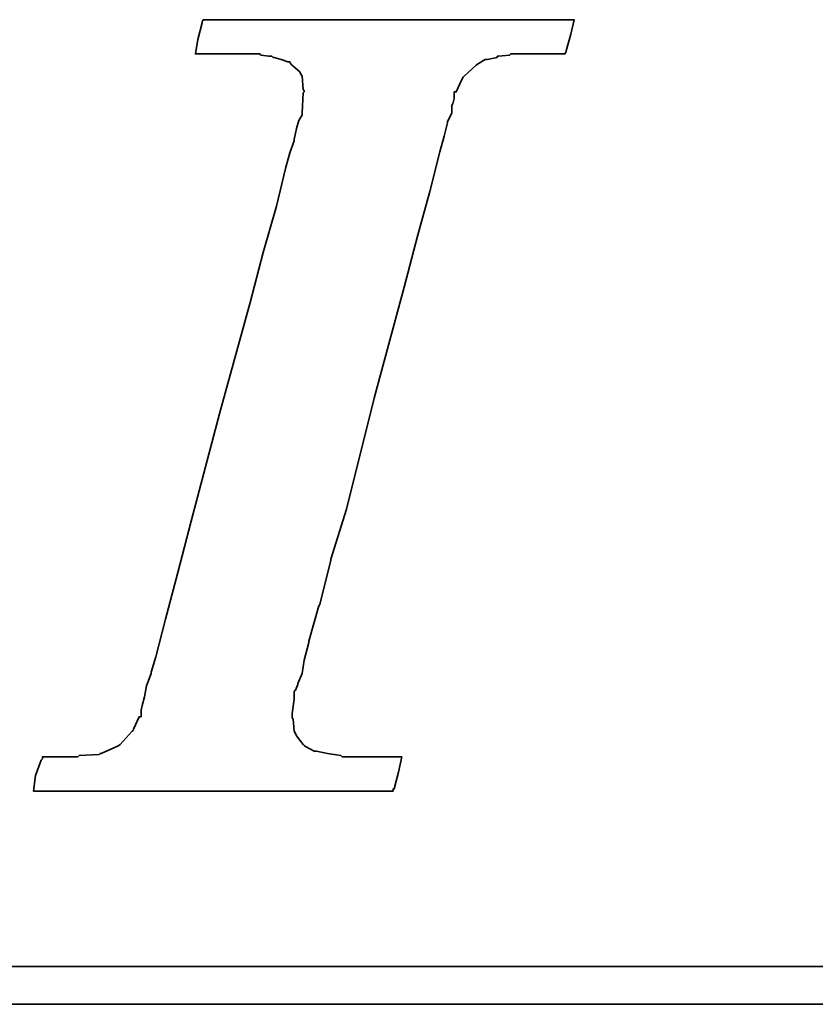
# Model space of a CAD drawing. Header units: inches. Extents: x -10 to 617, y 134 to 447.
# Tile 31 of 48: x 419.24 to 426.57, y 290.43 to 299.51. Entities that reach past the tile are written whole.
import ezdxf

# ---------------------------------------------------------------- set-up
doc = ezdxf.new("R2010")
doc.units = ezdxf.units.IN
doc.layers.add('DIM', color=4, linetype='Continuous')
doc.layers.add('layer 1', color=7, linetype='Continuous')

# ---------------------------------------------------------------- blocks, each defined once
blk = doc.blocks.new('TBI MOTION logo(完整正式版)')
at = {"layer": 'layer 1', "color": 22, "lineweight": 35}
for points, knots in [([(-40.59125, -7.94375), (-40.59125, -7.94375), (-40.97375, -7.94375), (-40.97375, -7.94375), (-40.97375, -7.94375), (-40.97375, -7.94375), (-41.38125, -7.94375), (-41.38125, -7.94375), (-41.38125, -7.94375), (-41.38125, -7.94375), (-41.54875, -7.94375), (-41.54875, -7.94375), (-41.54875, -7.94375), (-41.54875, -7.94375), (-41.59875, -7.94375), (-41.59875, -7.94375), (-41.59875, -7.94375), (-41.59875, -7.94375), (-41.88375, -7.94375), (-41.88375, -7.94375), (-41.88375, -7.94375), (-41.88375, -7.94375), (-41.90875, -7.91875), (-41.90875, -7.91875), (-41.90875, -7.91875), (-41.90875, -7.91875), (-42.19875, -7.87125), (-42.19875, -7.87125), (-42.19875, -7.87125), (-42.19875, -7.87125), (-42.43875, -7.82375), (-42.43875, -7.82375), (-42.43875, -7.82375), (-42.43875, -7.82375), (-42.45875, -7.82375), (-42.45875, -7.82375), (-42.45875, -7.82375), (-42.45875, -7.82375), (-42.48625, -7.82375), (-42.48625, -7.82375), (-42.48625, -7.82375), (-42.48625, -7.82375), (-42.67625, -7.72375), (-42.67625, -7.72375), (-42.67625, -7.72375), (-42.67625, -7.72375), (-42.70125, -7.70375), (-42.70125, -7.70375), (-42.70125, -7.70375), (-42.70125, -7.70375), (-42.72375, -7.67875), (-42.72375, -7.67875), (-42.72375, -7.67875), (-42.72375, -7.67875), (-42.86875, -7.48875), (-42.86875, -7.48875), (-42.86875, -7.48875), (-42.86875, -7.48875), (-42.89375, -7.43875), (-42.89375, -7.43875), (-42.89375, -7.43875), (-42.89375, -7.43875), (-42.91875, -7.38875), (-42.91875, -7.38875), (-42.91875, -7.38875), (-42.91875, -7.38875), (-42.93875, -7.12875), (-42.93875, -7.12875), (-42.93875, -7.12875), (-42.93875, -7.12875), (-42.96375, -7.10375), (-42.96375, -7.10375), (-42.96375, -7.10375), (-42.96375, -7.10375), (-42.96375, -7.05375), (-42.96375, -7.05375), (-42.96375, -7.05375), (-42.96375, -7.05375), (-42.96375, -7.00875), (-42.96375, -7.00875), (-42.96375, -7.00875), (-42.96375, -7.00875), (-42.91875, -6.69625), (-42.91875, -6.69625), (-42.91875, -6.69625), (-42.91875, -6.69625), (-42.91875, -6.62375), (-42.91875, -6.62375), (-42.91875, -6.62375), (-42.91875, -6.62375), (-42.91875, -6.59625), (-42.91875, -6.59625), (-42.91875, -6.59625), (-42.91875, -6.59625), (-42.91875, -6.57375), (-42.91875, -6.57375), (-42.91875, -6.57375), (-42.91875, -6.57375), (-42.91875, -6.52875), (-42.91875, -6.52875), (-42.91875, -6.52875), (-42.91875, -6.52875), (-42.89375, -6.50375), (-42.89375, -6.50375), (-42.89375, -6.50375), (-42.89375, -6.50375), (-42.84375, -6.38375), (-42.84375, -6.38375), (-42.84375, -6.38375), (-42.84375, -6.38375), (-42.84375, -6.35875), (-42.84375, -6.35875), (-42.84375, -6.35875), (-42.84375, -6.35875), (-42.74625, -6.14375), (-42.74625, -6.14375), (-42.74625, -6.14375), (-42.74625, -6.14375), (-42.70125, -5.85375), (-42.70125, -5.85375), (-42.70125, -5.85375), (-42.70125, -5.85375), (-42.60375, -5.47125), (-42.60375, -5.47125), (-42.60375, -5.47125), (-42.60375, -5.47125), (-42.60375, -5.44875), (-42.60375, -5.44875), (-42.60375, -5.44875), (-42.60375, -5.44875), (-42.38875, -4.67875), (-42.38875, -4.67875), (-42.38875, -4.67875), (-42.38875, -4.67875), (-42.36375, -4.65375), (-42.36375, -4.65375), (-42.36375, -4.65375), (-42.36375, -4.65375), (-42.12375, -3.69625), (-42.12375, -3.69625), (-42.12375, -3.69625), (-42.12375, -3.69625), (-42.12375, -3.67374), (-42.12375, -3.67374), (-42.12375, -3.67374), (-42.12375, -3.67374), (-41.78875, -2.59374), (-41.78875, -2.59374), (-41.78875, -2.59374), (-41.78875, -2.59374), (-41.18875, -0.19375), (-41.18875, -0.19375), (-41.18875, -0.19375), (-41.18875, -0.19375), (-40.54375, 2.20624), (-40.54375, 2.20624), (-40.54375, 2.20624), (-40.54375, 2.20624), (-40.25375, 3.30875), (-40.25375, 3.30875), (-40.25375, 3.30875), (-40.25375, 3.30875), (-39.98875, 4.27125), (-39.98875, 4.27125), (-39.98875, 4.27125), (-39.98875, 4.27125), (-39.77375, 5.13125), (-39.77375, 5.13125), (-39.77375, 5.13125), (-39.77375, 5.13125), (-39.67875, 5.47125), (-39.67875, 5.47125), (-39.67875, 5.47125), (-39.67875, 5.47125), (-39.60375, 5.75625), (-39.60375, 5.75625), (-39.60375, 5.75625), (-39.60375, 5.75625), (-39.60375, 5.78125), (-39.60375, 5.78125), (-39.60375, 5.78125), (-39.60375, 5.78125), (-39.50875, 5.97125), (-39.50875, 5.97125), (-39.50875, 5.97125), (-39.50875, 5.97125), (-39.50875, 6.13875), (-39.50875, 6.13875), (-39.50875, 6.13875), (-39.50875, 6.13875), (-39.48625, 6.16625), (-39.48625, 6.16625), (-39.48625, 6.16625), (-39.48625, 6.16625), (-39.46125, 6.28625), (-39.46125, 6.28625), (-39.46125, 6.28625), (-39.46125, 6.28625), (-39.46125, 6.42625), (-39.46125, 6.42625), (-39.46125, 6.42625), (-39.46125, 6.42625), (-39.41375, 6.42625), (-39.41375, 6.42625), (-39.41375, 6.42625), (-39.41375, 6.42625), (-39.29375, 6.69125), (-39.29375, 6.69125), (-39.29375, 6.69125), (-39.29375, 6.69125), (-39.26875, 6.74125), (-39.26875, 6.74125), (-39.26875, 6.74125), (-39.26875, 6.74125), (-39.24375, 6.76625), (-39.24375, 6.76625), (-39.24375, 6.76625), (-39.24375, 6.76625), (-38.98375, 7.00624), (-38.98375, 7.00624), (-38.98375, 7.00624), (-38.98375, 7.00624), (-38.95625, 7.02624), (-38.95625, 7.02624), (-38.95625, 7.02624), (-38.95625, 7.02624), (-38.78875, 7.12624), (-38.78875, 7.12624), (-38.78875, 7.12624), (-38.78875, 7.12624), (-38.76375, 7.12624), (-38.76375, 7.12624), (-38.76375, 7.12624), (-38.76375, 7.12624), (-38.74375, 7.12624), (-38.74375, 7.12624), (-38.74375, 7.12624), (-38.74375, 7.12624), (-38.52875, 7.17125), (-38.52875, 7.17125), (-38.52875, 7.17125), (-38.52875, 7.17125), (-38.52875, 7.19624), (-38.52875, 7.19624), (-38.52875, 7.19624), (-38.52875, 7.19624), (-38.50375, 7.19624), (-38.50375, 7.19624), (-38.50375, 7.19624), (-38.50375, 7.19624), (-38.26125, 7.21875), (-38.26125, 7.21875), (-38.26125, 7.21875), (-38.26125, 7.21875), (-38.23875, 7.24624), (-38.23875, 7.24624), (-38.23875, 7.24624), (-38.23875, 7.24624), (-38.21625, 7.24624), (-38.21625, 7.24624), (-38.21625, 7.24624), (-38.21625, 7.24624), (-38.18875, 7.24624), (-38.18875, 7.24624), (-38.18875, 7.24624), (-38.18875, 7.24624), (-37.90375, 7.24624), (-37.90375, 7.24624), (-37.90375, 7.24624), (-37.90375, 7.24624), (-37.85375, 7.24624), (-37.85375, 7.24624), (-37.85375, 7.24624), (-37.85375, 7.24624), (-37.75875, 7.24624), (-37.75875, 7.24624), (-37.75875, 7.24624), (-37.75875, 7.24624), (-37.42375, 7.24624), (-37.42375, 7.24624), (-37.42375, 7.24624), (-37.42375, 7.24624), (-37.08875, 7.24624), (-37.08875, 7.24624), (-37.08875, 7.24624), (-37.08875, 7.24624), (-37.06375, 7.24624), (-37.06375, 7.24624), (-37.06375, 7.24624), (-37.06375, 7.24624), (-37.06375, 7.26624), (-37.06375, 7.26624), (-37.06375, 7.26624), (-37.06375, 7.26624), (-37.03875, 7.29125), (-37.03875, 7.29125), (-37.03875, 7.29125), (-37.03875, 7.29125), (-37.03875, 7.31625), (-37.03875, 7.31625), (-37.03875, 7.31625), (-37.03875, 7.31625), (-36.94125, 7.67625), (-36.94125, 7.67625), (-36.94125, 7.67625), (-36.94125, 7.67625), (-36.86875, 7.98625), (-36.86875, 7.98625), (-36.86875, 7.98625), (-36.86875, 7.98625), (-36.98875, 7.98625), (-36.98875, 7.98625), (-36.98875, 7.98625), (-36.98875, 7.98625), (-37.42375, 7.98625), (-37.42375, 7.98625), (-37.42375, 7.98625), (-37.42375, 7.98625), (-37.94875, 7.98625), (-37.94875, 7.98625), (-37.94875, 7.98625), (-37.94875, 7.98625), (-38.57375, 7.98625), (-38.57375, 7.98625), (-38.57375, 7.98625), (-38.57375, 7.98625), (-39.29375, 7.98625), (-39.29375, 7.98625), (-39.29375, 7.98625), (-39.29375, 7.98625), (-40.82875, 7.98625), (-40.82875, 7.98625), (-40.82875, 7.98625), (-40.82875, 7.98625), (-42.36375, 7.98625), (-42.36375, 7.98625), (-42.36375, 7.98625), (-42.36375, 7.98625), (-43.08375, 7.98625), (-43.08375, 7.98625), (-43.08375, 7.98625), (-43.08375, 7.98625), (-43.70875, 7.98625), (-43.70875, 7.98625), (-43.70875, 7.98625), (-43.70875, 7.98625), (-44.23375, 7.98625), (-44.23375, 7.98625), (-44.23375, 7.98625), (-44.23375, 7.98625), (-44.66875, 7.98625), (-44.66875, 7.98625), (-44.66875, 7.98625), (-44.66875, 7.98625), (-44.88375, 7.98625), (-44.88375, 7.98625), (-44.88375, 7.98625), (-44.88375, 7.98625), (-44.90875, 7.94125), (-44.90875, 7.94125), (-44.90875, 7.94125), (-44.90875, 7.94125), (-44.90875, 7.91625), (-44.90875, 7.91625), (-44.90875, 7.91625), (-44.90875, 7.91625), (-45.00375, 7.55625), (-45.00375, 7.55625), (-45.00375, 7.55625), (-45.00375, 7.55625), (-45.05375, 7.24624), (-45.05375, 7.24624), (-45.05375, 7.24624), (-45.05375, 7.24624), (-44.61875, 7.24624), (-44.61875, 7.24624), (-44.61875, 7.24624), (-44.61875, 7.24624), (-44.11375, 7.24624), (-44.11375, 7.24624), (-44.11375, 7.24624), (-44.11375, 7.24624), (-43.99375, 7.24624), (-43.99375, 7.24624), (-43.99375, 7.24624), (-43.99375, 7.24624), (-43.94625, 7.24624), (-43.94625, 7.24624), (-43.94625, 7.24624), (-43.94625, 7.24624), (-43.92374, 7.24624), (-43.92374, 7.24624), (-43.92374, 7.24624), (-43.92374, 7.24624), (-43.65875, 7.24624), (-43.65875, 7.24624), (-43.65875, 7.24624), (-43.65875, 7.24624), (-43.63875, 7.21875), (-43.63875, 7.21875), (-43.63875, 7.21875), (-43.63875, 7.21875), (-43.46875, 7.19624), (-43.46875, 7.19624), (-43.46875, 7.19624), (-43.46875, 7.19624), (-43.39875, 7.19624), (-43.39875, 7.19624), (-43.39875, 7.19624), (-43.39875, 7.19624), (-43.37125, 7.17125), (-43.37125, 7.17125), (-43.37125, 7.17125), (-43.37125, 7.17125), (-43.34875, 7.17125), (-43.34875, 7.17125), (-43.34875, 7.17125), (-43.34875, 7.17125), (-43.20375, 7.12624), (-43.20375, 7.12624), (-43.20375, 7.12624), (-43.20375, 7.12624), (-43.05875, 7.07624), (-43.05875, 7.07624), (-43.05875, 7.07624), (-43.05875, 7.07624), (-43.01375, 7.07624), (-43.01375, 7.07624), (-43.01375, 7.07624), (-43.01375, 7.07624), (-42.98875, 7.02624), (-42.98875, 7.02624), (-42.98875, 7.02624), (-42.98875, 7.02624), (-42.79875, 6.86125), (-42.79875, 6.86125), (-42.79875, 6.86125), (-42.79875, 6.86125), (-42.77375, 6.81125), (-42.77375, 6.81125), (-42.77375, 6.81125), (-42.77375, 6.81125), (-42.74625, 6.76625), (-42.74625, 6.76625), (-42.74625, 6.76625), (-42.74625, 6.76625), (-42.72375, 6.47625), (-42.72375, 6.47625), (-42.72375, 6.47625), (-42.72375, 6.47625), (-42.70125, 6.45124), (-42.70125, 6.45124), (-42.70125, 6.45124), (-42.70125, 6.45124), (-42.70125, 6.42625), (-42.70125, 6.42625), (-42.70125, 6.42625), (-42.70125, 6.42625), (-42.72375, 6.40625), (-42.72375, 6.40625), (-42.72375, 6.40625), (-42.72375, 6.40625), (-42.74625, 5.97125), (-42.74625, 5.97125), (-42.74625, 5.97125), (-42.74625, 5.97125), (-42.74625, 5.94625), (-42.74625, 5.94625), (-42.74625, 5.94625), (-42.74625, 5.94625), (-42.74625, 5.92625), (-42.74625, 5.92625), (-42.74625, 5.92625), (-42.74625, 5.92625), (-42.77375, 5.87625), (-42.77375, 5.87625), (-42.77375, 5.87625), (-42.77375, 5.87625), (-42.81875, 5.80625), (-42.81875, 5.80625), (-42.81875, 5.80625), (-42.81875, 5.80625), (-42.86875, 5.63625), (-42.86875, 5.63625), (-42.86875, 5.63625), (-42.86875, 5.63625), (-42.91875, 5.39625), (-42.91875, 5.39625), (-42.91875, 5.39625), (-42.91875, 5.39625), (-42.91875, 5.37124), (-42.91875, 5.37124), (-42.91875, 5.37124), (-42.91875, 5.37124), (-43.01375, 5.10874), (-43.01375, 5.10874), (-43.01375, 5.10874), (-43.01375, 5.10874), (-43.10875, 4.77124), (-43.10875, 4.77124), (-43.10875, 4.77124), (-43.10875, 4.77124), (-43.29875, 3.95625), (-43.29875, 3.95625), (-43.29875, 3.95625), (-43.29875, 3.95625), (-43.58875, 2.95125), (-43.58875, 2.95125), (-43.58875, 2.95125), (-43.58875, 2.95125), (-43.87375, 1.87125), (-43.87375, 1.87125), (-43.87375, 1.87125), (-43.87375, 1.87125), (-44.52625, -0.50374), (-44.52625, -0.50374), (-44.52625, -0.50374), (-44.52625, -0.50374), (-45.14875, -2.85375), (-45.14875, -2.85375), (-45.14875, -2.85375), (-45.14875, -2.85375), (-45.43375, -3.95875), (-45.43375, -3.95875), (-45.43375, -3.95875), (-45.43375, -3.95875), (-45.69875, -4.96875), (-45.69875, -4.96875), (-45.69875, -4.96875), (-45.69875, -4.96875), (-45.91375, -5.78375), (-45.91375, -5.78375), (-45.91375, -5.78375), (-45.91375, -5.78375), (-46.01375, -6.11875), (-46.01375, -6.11875), (-46.01375, -6.11875), (-46.01375, -6.11875), (-46.01375, -6.14375), (-46.01375, -6.14375), (-46.01375, -6.14375), (-46.01375, -6.14375), (-46.10875, -6.40875), (-46.10875, -6.40875), (-46.10875, -6.40875), (-46.10875, -6.40875), (-46.15375, -6.64875), (-46.15375, -6.64875), (-46.15375, -6.64875), (-46.15375, -6.64875), (-46.20375, -6.83875), (-46.20375, -6.83875), (-46.20375, -6.83875), (-46.20375, -6.83875), (-46.22875, -6.93375), (-46.22875, -6.93375), (-46.22875, -6.93375), (-46.22875, -6.93375), (-46.22875, -7.07875), (-46.22875, -7.07875), (-46.22875, -7.07875), (-46.22875, -7.07875), (-46.27375, -7.07875), (-46.27375, -7.07875), (-46.27375, -7.07875), (-46.27375, -7.07875), (-46.39375, -7.34375), (-46.39375, -7.34375), (-46.39375, -7.34375), (-46.39375, -7.34375), (-46.39375, -7.36875), (-46.39375, -7.36875), (-46.39375, -7.36875), (-46.39375, -7.36875), (-46.42125, -7.38875), (-46.42125, -7.38875), (-46.42125, -7.38875), (-46.42125, -7.38875), (-46.68375, -7.67875), (-46.68375, -7.67875), (-46.68375, -7.67875), (-46.68375, -7.67875), (-46.70875, -7.70375), (-46.70875, -7.70375), (-46.70875, -7.70375), (-46.70875, -7.70375), (-46.75375, -7.72375), (-46.75375, -7.72375), (-46.75375, -7.72375), (-46.75375, -7.72375), (-47.08875, -7.87125), (-47.08875, -7.87125), (-47.08875, -7.87125), (-47.08875, -7.87125), (-47.11625, -7.87125), (-47.11625, -7.87125), (-47.11625, -7.87125), (-47.11625, -7.87125), (-47.13875, -7.89375), (-47.13875, -7.89375), (-47.13875, -7.89375), (-47.13875, -7.89375), (-47.56875, -7.91875), (-47.56875, -7.91875), (-47.56875, -7.91875), (-47.56875, -7.91875), (-47.59625, -7.94375), (-47.59625, -7.94375), (-47.59625, -7.94375), (-47.59625, -7.94375), (-47.64375, -7.94375), (-47.64375, -7.94375), (-47.64375, -7.94375), (-47.64375, -7.94375), (-47.73625, -7.94375), (-47.73625, -7.94375), (-47.73625, -7.94375), (-47.73625, -7.94375), (-48.07375, -7.94375), (-48.07375, -7.94375), (-48.07375, -7.94375), (-48.07375, -7.94375), (-48.36125, -7.94375), (-48.36125, -7.94375), (-48.36125, -7.94375), (-48.36125, -7.94375), (-48.36125, -7.96625), (-48.36125, -7.96625), (-48.36125, -7.96625), (-48.36125, -7.96625), (-48.36125, -7.99125), (-48.36125, -7.99125), (-48.36125, -7.99125), (-48.36125, -7.99125), (-48.38875, -8.01375), (-48.38875, -8.01375), (-48.38875, -8.01375), (-48.38875, -8.01375), (-48.50875, -8.34875), (-48.50875, -8.34875), (-48.50875, -8.34875), (-48.50875, -8.34875), (-48.55375, -8.68625), (-48.55375, -8.68625), (-48.55375, -8.68625), (-48.55375, -8.68625), (-48.45875, -8.68625), (-48.45875, -8.68625), (-48.45875, -8.68625), (-48.45875, -8.68625), (-48.07375, -8.68625), (-48.07375, -8.68625), (-48.07375, -8.68625), (-48.07375, -8.68625), (-47.52375, -8.68625), (-47.52375, -8.68625), (-47.52375, -8.68625), (-47.52375, -8.68625), (-46.92375, -8.68625), (-46.92375, -8.68625), (-46.92375, -8.68625), (-46.92375, -8.68625), (-46.25375, -8.68625), (-46.25375, -8.68625), (-46.25375, -8.68625), (-46.25375, -8.68625), (-46.20375, -8.68625), (-46.20375, -8.68625), (-46.20375, -8.68625), (-46.20375, -8.68625), (-44.71375, -8.68625), (-44.71375, -8.68625), (-44.71375, -8.68625), (-44.71375, -8.68625), (-43.22875, -8.68625), (-43.22875, -8.68625), (-43.22875, -8.68625), (-43.22875, -8.68625), (-42.55875, -8.68625), (-42.55875, -8.68625), (-42.55875, -8.68625), (-42.55875, -8.68625), (-42.50875, -8.68625), (-42.50875, -8.68625), (-42.50875, -8.68625), (-42.50875, -8.68625), (-41.93375, -8.68625), (-41.93375, -8.68625), (-41.93375, -8.68625), (-41.93375, -8.68625), (-41.38125, -8.68625), (-41.38125, -8.68625), (-41.38125, -8.68625), (-41.38125, -8.68625), (-40.97375, -8.68625), (-40.97375, -8.68625), (-40.97375, -8.68625), (-40.97375, -8.68625), (-40.78125, -8.68625), (-40.78125, -8.68625), (-40.78125, -8.68625), (-40.78125, -8.68625), (-40.78125, -8.63875), (-40.78125, -8.63875), (-40.78125, -8.63875), (-40.78125, -8.63875), (-40.75875, -8.63875), (-40.75875, -8.63875), (-40.75875, -8.63875), (-40.75875, -8.63875), (-40.66375, -8.27875), (-40.66375, -8.27875), (-40.66375, -8.27875), (-40.66375, -8.27875), (-40.59125, -7.94375), (-40.59125, -7.94375)], [0, 0, 0, 0, 0.00558659, 0.00558659, 0.00558659, 0.00558659, 0.01117318, 0.01117318, 0.01117318, 0.01117318, 0.01675978, 0.01675978, 0.01675978, 0.01675978, 0.02234637, 0.02234637, 0.02234637, 0.02234637, 0.02793296, 0.02793296, 0.02793296, 0.02793296, 0.03351955, 0.03351955, 0.03351955, 0.03351955, 0.03910615, 0.03910615, 0.03910615, 0.03910615, 0.04469274, 0.04469274, 0.04469274, 0.04469274, 0.05027933, 0.05027933, 0.05027933, 0.05027933, 0.05586592, 0.05586592, 0.05586592, 0.05586592, 0.06145251, 0.06145251, 0.06145251, 0.06145251, 0.06703911, 0.06703911, 0.06703911, 0.06703911, 0.0726257, 0.0726257, 0.0726257, 0.0726257, 0.07821229, 0.07821229, 0.07821229, 0.07821229, 0.08379888, 0.08379888, 0.08379888, 0.08379888, 0.08938547, 0.08938547, 0.08938547, 0.08938547, 0.09497207, 0.09497207, 0.09497207, 0.09497207, 0.10055866, 0.10055866, 0.10055866, 0.10055866, 0.10614525, 0.10614525, 0.10614525, 0.10614525, 0.11173184, 0.11173184, 0.11173184, 0.11173184, 0.11731844, 0.11731844, 0.11731844, 0.11731844, 0.12290503, 0.12290503, 0.12290503, 0.12290503, 0.12849162, 0.12849162, 0.12849162, 0.12849162, 0.13407821, 0.13407821, 0.13407821, 0.13407821, 0.1396648, 0.1396648, 0.1396648, 0.1396648, 0.1452514, 0.1452514, 0.1452514, 0.1452514, 0.15083799, 0.15083799, 0.15083799, 0.15083799, 0.15642458, 0.15642458, 0.15642458, 0.15642458, 0.16201117, 0.16201117, 0.16201117, 0.16201117, 0.16759777, 0.16759777, 0.16759777, 0.16759777, 0.17318436, 0.17318436, 0.17318436, 0.17318436, 0.17877095, 0.17877095, 0.17877095, 0.17877095, 0.18435754, 0.18435754, 0.18435754, 0.18435754, 0.18994413, 0.18994413, 0.18994413, 0.18994413, 0.19553073, 0.19553073, 0.19553073, 0.19553073, 0.20111732, 0.20111732, 0.20111732, 0.20111732, 0.20670391, 0.20670391, 0.20670391, 0.20670391, 0.2122905, 0.2122905, 0.2122905, 0.2122905, 0.21787709, 0.21787709, 0.21787709, 0.21787709, 0.22346369, 0.22346369, 0.22346369, 0.22346369, 0.22905028, 0.22905028, 0.22905028, 0.22905028, 0.23463687, 0.23463687, 0.23463687, 0.23463687, 0.24022346, 0.24022346, 0.24022346, 0.24022346, 0.24581006, 0.24581006, 0.24581006, 0.24581006, 0.25139665, 0.25139665, 0.25139665, 0.25139665, 0.25698324, 0.25698324, 0.25698324, 0.25698324, 0.26256983, 0.26256983, 0.26256983, 0.26256983, 0.26815642, 0.26815642, 0.26815642, 0.26815642, 0.27374302, 0.27374302, 0.27374302, 0.27374302, 0.27932961, 0.27932961, 0.27932961, 0.27932961, 0.2849162, 0.2849162, 0.2849162, 0.2849162, 0.29050279, 0.29050279, 0.29050279, 0.29050279, 0.29608939, 0.29608939, 0.29608939, 0.29608939, 0.30167598, 0.30167598, 0.30167598, 0.30167598, 0.30726257, 0.30726257, 0.30726257, 0.30726257, 0.31284916, 0.31284916, 0.31284916, 0.31284916, 0.31843575, 0.31843575, 0.31843575, 0.31843575, 0.32402235, 0.32402235, 0.32402235, 0.32402235, 0.32960894, 0.32960894, 0.32960894, 0.32960894, 0.33519553, 0.33519553, 0.33519553, 0.33519553, 0.34078212, 0.34078212, 0.34078212, 0.34078212, 0.34636872, 0.34636872, 0.34636872, 0.34636872, 0.35195531, 0.35195531, 0.35195531, 0.35195531, 0.3575419, 0.3575419, 0.3575419, 0.3575419, 0.36312849, 0.36312849, 0.36312849, 0.36312849, 0.36871508, 0.36871508, 0.36871508, 0.36871508, 0.37430168, 0.37430168, 0.37430168, 0.37430168, 0.37988827, 0.37988827, 0.37988827, 0.37988827, 0.38547486, 0.38547486, 0.38547486, 0.38547486, 0.39106145, 0.39106145, 0.39106145, 0.39106145, 0.39664804, 0.39664804, 0.39664804, 0.39664804, 0.40223464, 0.40223464, 0.40223464, 0.40223464, 0.40782123, 0.40782123, 0.40782123, 0.40782123, 0.41340782, 0.41340782, 0.41340782, 0.41340782, 0.41899441, 0.41899441, 0.41899441, 0.41899441, 0.42458101, 0.42458101, 0.42458101, 0.42458101, 0.4301676, 0.4301676, 0.4301676, 0.4301676, 0.43575419, 0.43575419, 0.43575419, 0.43575419, 0.44134078, 0.44134078, 0.44134078, 0.44134078, 0.44692737, 0.44692737, 0.44692737, 0.44692737, 0.45251397, 0.45251397, 0.45251397, 0.45251397, 0.45810056, 0.45810056, 0.45810056, 0.45810056, 0.46368715, 0.46368715, 0.46368715, 0.46368715, 0.46927374, 0.46927374, 0.46927374, 0.46927374, 0.47486034, 0.47486034, 0.47486034, 0.47486034, 0.48044693, 0.48044693, 0.48044693, 0.48044693, 0.48603352, 0.48603352, 0.48603352, 0.48603352, 0.49162011, 0.49162011, 0.49162011, 0.49162011, 0.4972067, 0.4972067, 0.4972067, 0.4972067, 0.5027933, 0.5027933, 0.5027933, 0.5027933, 0.50837989, 0.50837989, 0.50837989, 0.50837989, 0.51396648, 0.51396648, 0.51396648, 0.51396648, 0.51955307, 0.51955307, 0.51955307, 0.51955307, 0.52513966, 0.52513966, 0.52513966, 0.52513966, 0.53072626, 0.53072626, 0.53072626, 0.53072626, 0.53631285, 0.53631285, 0.53631285, 0.53631285, 0.54189944, 0.54189944, 0.54189944, 0.54189944, 0.54748603, 0.54748603, 0.54748603, 0.54748603, 0.55307263, 0.55307263, 0.55307263, 0.55307263, 0.55865922, 0.55865922, 0.55865922, 0.55865922, 0.56424581, 0.56424581, 0.56424581, 0.56424581, 0.5698324, 0.5698324, 0.5698324, 0.5698324, 0.57541899, 0.57541899, 0.57541899, 0.57541899, 0.58100559, 0.58100559, 0.58100559, 0.58100559, 0.58659218, 0.58659218, 0.58659218, 0.58659218, 0.59217877, 0.59217877, 0.59217877, 0.59217877, 0.59776536, 0.59776536, 0.59776536, 0.59776536, 0.60335196, 0.60335196, 0.60335196, 0.60335196, 0.60893855, 0.60893855, 0.60893855, 0.60893855, 0.61452514, 0.61452514, 0.61452514, 0.61452514, 0.62011173, 0.62011173, 0.62011173, 0.62011173, 0.62569832, 0.62569832, 0.62569832, 0.62569832, 0.63128492, 0.63128492, 0.63128492, 0.63128492, 0.63687151, 0.63687151, 0.63687151, 0.63687151, 0.6424581, 0.6424581, 0.6424581, 0.6424581, 0.64804469, 0.64804469, 0.64804469, 0.64804469, 0.65363128, 0.65363128, 0.65363128, 0.65363128, 0.65921788, 0.65921788, 0.65921788, 0.65921788, 0.66480447, 0.66480447, 0.66480447, 0.66480447, 0.67039106, 0.67039106, 0.67039106, 0.67039106, 0.67597765, 0.67597765, 0.67597765, 0.67597765, 0.68156425, 0.68156425, 0.68156425, 0.68156425, 0.68715084, 0.68715084, 0.68715084, 0.68715084, 0.69273743, 0.69273743, 0.69273743, 0.69273743, 0.69832402, 0.69832402, 0.69832402, 0.69832402, 0.70391061, 0.70391061, 0.70391061, 0.70391061, 0.70949721, 0.70949721, 0.70949721, 0.70949721, 0.7150838, 0.7150838, 0.7150838, 0.7150838, 0.72067039, 0.72067039, 0.72067039, 0.72067039, 0.72625698, 0.72625698, 0.72625698, 0.72625698, 0.73184358, 0.73184358, 0.73184358, 0.73184358, 0.73743017, 0.73743017, 0.73743017, 0.73743017, 0.74301676, 0.74301676, 0.74301676, 0.74301676, 0.74860335, 0.74860335, 0.74860335, 0.74860335, 0.75418994, 0.75418994, 0.75418994, 0.75418994, 0.75977654, 0.75977654, 0.75977654, 0.75977654, 0.76536313, 0.76536313, 0.76536313, 0.76536313, 0.77094972, 0.77094972, 0.77094972, 0.77094972, 0.77653631, 0.77653631, 0.77653631, 0.77653631, 0.78212291, 0.78212291, 0.78212291, 0.78212291, 0.7877095, 0.7877095, 0.7877095, 0.7877095, 0.79329609, 0.79329609, 0.79329609, 0.79329609, 0.79888268, 0.79888268, 0.79888268, 0.79888268, 0.80446927, 0.80446927, 0.80446927, 0.80446927, 0.81005587, 0.81005587, 0.81005587, 0.81005587, 0.81564246, 0.81564246, 0.81564246, 0.81564246, 0.82122905, 0.82122905, 0.82122905, 0.82122905, 0.82681564, 0.82681564, 0.82681564, 0.82681564, 0.83240223, 0.83240223, 0.83240223, 0.83240223, 0.83798883, 0.83798883, 0.83798883, 0.83798883, 0.84357542, 0.84357542, 0.84357542, 0.84357542, 0.84916201, 0.84916201, 0.84916201, 0.84916201, 0.8547486, 0.8547486, 0.8547486, 0.8547486, 0.8603352, 0.8603352, 0.8603352, 0.8603352, 0.86592179, 0.86592179, 0.86592179, 0.86592179, 0.87150838, 0.87150838, 0.87150838, 0.87150838, 0.87709497, 0.87709497, 0.87709497, 0.87709497, 0.88268156, 0.88268156, 0.88268156, 0.88268156, 0.88826816, 0.88826816, 0.88826816, 0.88826816, 0.89385475, 0.89385475, 0.89385475, 0.89385475, 0.89944134, 0.89944134, 0.89944134, 0.89944134, 0.90502793, 0.90502793, 0.90502793, 0.90502793, 0.91061453, 0.91061453, 0.91061453, 0.91061453, 0.91620112, 0.91620112, 0.91620112, 0.91620112, 0.92178771, 0.92178771, 0.92178771, 0.92178771, 0.9273743, 0.9273743, 0.9273743, 0.9273743, 0.93296089, 0.93296089, 0.93296089, 0.93296089, 0.93854749, 0.93854749, 0.93854749, 0.93854749, 0.94413408, 0.94413408, 0.94413408, 0.94413408, 0.94972067, 0.94972067, 0.94972067, 0.94972067, 0.95530726, 0.95530726, 0.95530726, 0.95530726, 0.96089385, 0.96089385, 0.96089385, 0.96089385, 0.96648045, 0.96648045, 0.96648045, 0.96648045, 0.97206704, 0.97206704, 0.97206704, 0.97206704, 0.97765363, 0.97765363, 0.97765363, 0.97765363, 0.98324022, 0.98324022, 0.98324022, 0.98324022, 0.98882682, 0.98882682, 0.98882682, 0.98882682, 0.99441341, 0.99441341, 0.99441341, 0.99441341, 1, 1, 1, 1]), ([(75.90875, -9.47875), (75.90875, -9.47875), (75.90875, -12.28625), (75.90875, -12.28625), (75.90875, -12.28625), (75.90875, -12.28625), (75.90875, -12.47875), (75.90875, -12.47875), (75.90875, -12.47875), (75.90875, -12.47875), (75.71625, -12.47875), (75.71625, -12.47875), (75.71625, -12.47875), (75.71625, -12.47875), (-88.32875, -12.47875), (-88.32875, -12.47875), (-88.32875, -12.47875), (-88.32875, -12.47875), (-88.32875, -13.29375), (-88.32875, -13.29375), (-88.32875, -13.29375), (-88.32875, -13.29375), (82.89125, -13.29375), (82.89125, -13.29375), (82.89125, -13.29375), (82.89125, -13.29375), (75.90875, -9.47875), (75.90875, -9.47875)], [0, 0, 0, 0, 0.14285714, 0.14285714, 0.14285714, 0.14285714, 0.28571429, 0.28571429, 0.28571429, 0.28571429, 0.42857143, 0.42857143, 0.42857143, 0.42857143, 0.57142857, 0.57142857, 0.57142857, 0.57142857, 0.71428571, 0.71428571, 0.71428571, 0.71428571, 0.85714286, 0.85714286, 0.85714286, 0.85714286, 1, 1, 1, 1])]:
    blk.add_open_spline(points, degree=3, knots=knots, dxfattribs=at)

msp = doc.modelspace()

# ---------------------------------------------------------------- block references
at = {"layer": 'DIM', "xscale": 0.4264312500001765, "yscale": 0.42643124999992, "zscale": 0.42643125}
msp.add_blockref('TBI MOTION logo(完整正式版)', (440.0709, 296.1034), dxfattribs=at)

doc.saveas('drawing.dxf')
